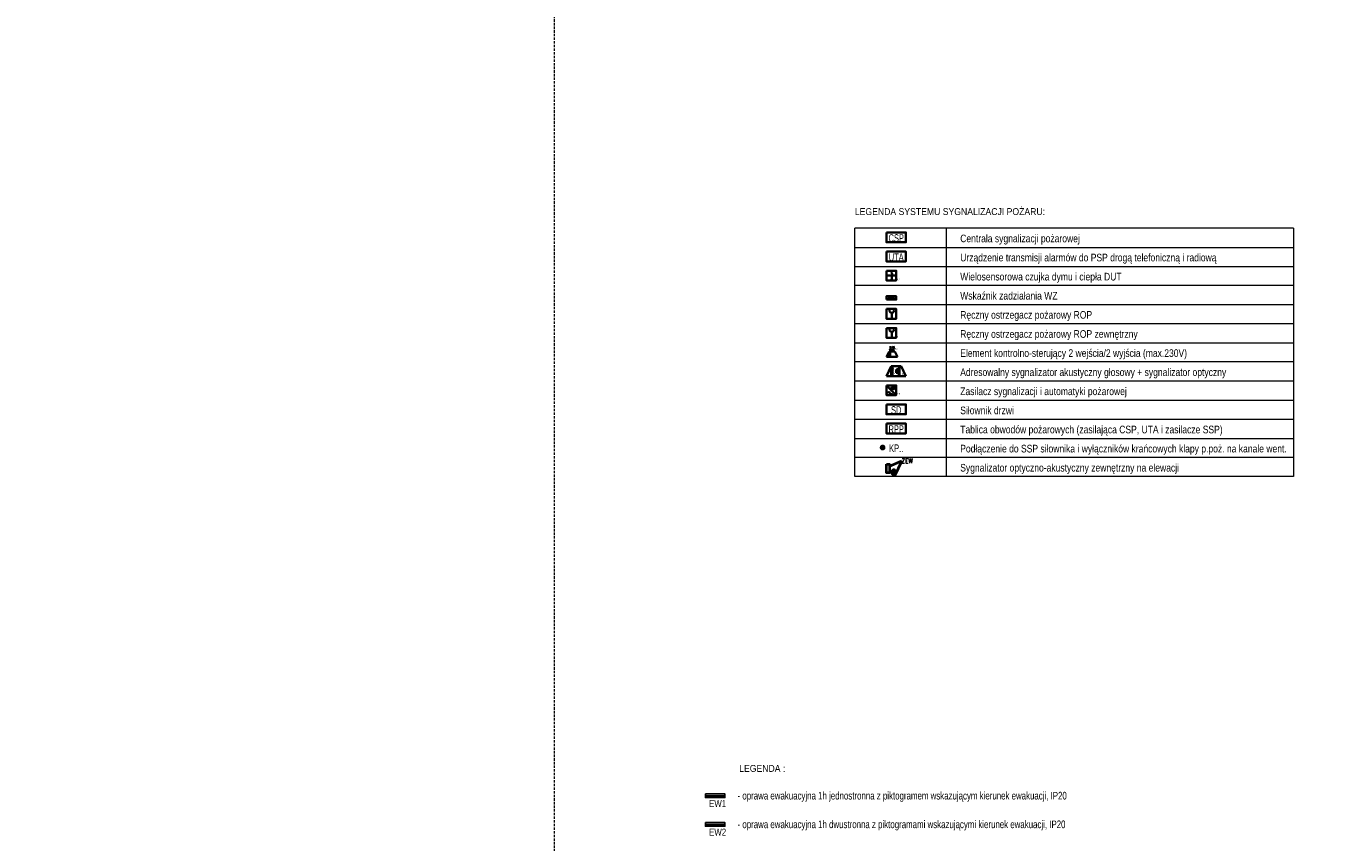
# Model space of a CAD drawing. Header units: millimetres. Extents: x 167773 to 185035, y -114105 to -66770.
# Tile 78 of 114: x 181391 to 184784, y -96125 to -93989. Entities that reach past the tile are written whole.
import ezdxf
from ezdxf.enums import TextEntityAlignment as Align

# ---------------------------------------------------------------- set-up
doc = ezdxf.new("R2010")
doc.units = ezdxf.units.MM
doc.linetypes.add('CENTER2', pattern=[1.125, 0.75, -0.125, 0.125, -0.125])
doc.linetypes.add('HIDDEN', pattern=[9.525, 6.35, -3.175])
doc.layers.get('0').update_dxf_attribs({"lineweight": 9})
for name, color, linetype, lineweight in [('a-op_leader', 9, 'Continuous', 9), ('a-op_text', 7, 'Continuous', 9), ('EL_Linia SSP', 240, 'Continuous', 35)]:
    doc.layers.add(name, color=color, linetype=linetype, lineweight=lineweight)
doc.layers.add('El_Oświetlenie awaryjne', color=1, linetype='Continuous')
doc.layers.add('x-revclouds', color=190, linetype='HIDDEN', lineweight=9, plot=False)
doc.styles.add('Arial', font='arial.ttf')
doc.styles.add('ES1', font='ARIALN.TTF')
doc.styles.add('PPAB_100', font='arial.ttf', dxfattribs={"height": 18})
doc.styles.add('ROMANS', font='romans__.ttf', dxfattribs={"height": 0.2})
doc.styles.add('WMF-ARIAL0', font='ARIALN.TTF')

# ---------------------------------------------------------------- blocks, each defined once
blk = doc.blocks.new('866330')
for p, q in [((-144, 13), (-144, -13)), ((-144, 0), (144, 0)), ((144, 13), (144, -13))]:
    blk.add_line(p, q)
blk.add_lwpolyline([(-170, -32), (170, -32), (170, 32), (-170, 32)], close=True)
at = {"style": 'ES1', "flags": 1}
blk.add_attdef('TYP', (-181, 290), '', height=120, dxfattribs=at)
at = {"style": 'ES1'}
blk.add_attdef('KOD_ES', (-181, 130), '', height=120, dxfattribs=at)
blk = doc.blocks.new('SSP sygnalizator akustyczno-optyczny')
at = {"lineweight": 40}
for p, q in [((84, 174), (400, 312)), ((211, -88), (84, 50)), ((400, 312), (211, -88))]:
    blk.add_line(p, q, dxfattribs=at)
at = {"color": 7}
for p, q in [((157, 73), (228, 1)), ((157, 1), (228, 73))]:
    blk.add_line(p, q, dxfattribs=at)
at = {"lineweight": 40}
blk.add_lwpolyline([(0, 224), (84, 224), (84, 0), (0, 0)], close=True, dxfattribs=at)
at = {"color": 7}
blk.add_circle((192, 37), 50.5, dxfattribs=at)
at = {"color": 7, "style": 'ROMANS', "width": 0.75}
blk.add_attdef('ADRES_PION', text='', height=160, rotation=90, dxfattribs=at).set_placement((200, 432), align=Align.MIDDLE_LEFT)
blk.add_attdef('ADRES_POZIOM', text='', height=160, dxfattribs=at).set_placement((520, 312), align=Align.MIDDLE_LEFT)

msp = doc.modelspace()

# ---------------------------------------------------------------- hatches: boundary and pattern name
at = {"layer": 'EL_Linia SSP'}
h = msp.add_hatch(color=256, dxfattribs=at)
h.set_gradient(color1=(255, 0, 0), color2=(224, 0, 0), one_color=1, name='INVSPHERICAL')
h.paths.add_polyline_path([(183646.2, -94642.7), (183646.2, -94629.9), (183643.2, -94629.9), (183643.2, -94642.7)])
h.paths.add_polyline_path([(183646.2, -94655.5), (183646.2, -94642.7), (183643.2, -94642.7), (183643.2, -94655.5)])
msp.add_hatch(color=256, dxfattribs=at).paths.add_polyline_path([(183658, -94652.6, 1), (183656.2, -94652.6, 1)])
h = msp.add_hatch(color=256, dxfattribs=at)
h.set_gradient(color1=(255, 0, 0), color2=(224, 0, 0), one_color=1, name='INVSPHERICAL')
h.paths.add_polyline_path([(183646.2, -94742.7), (183646.2, -94729.9), (183643.2, -94729.9), (183643.2, -94742.7)])
h.paths.add_polyline_path([(183646.2, -94755.5), (183646.2, -94742.7), (183643.2, -94742.7), (183643.2, -94755.5)])
h = msp.add_hatch(color=256, dxfattribs=at)
h.set_gradient(color1=(255, 0, 0), color2=(224, 0, 0), one_color=1, name='INVSPHERICAL')
h.paths.add_polyline_path([(183646.2, -94792.7), (183646.2, -94779.9), (183643.2, -94779.9), (183643.2, -94792.7)])
h.paths.add_polyline_path([(183646.2, -94805.5), (183646.2, -94792.7), (183643.2, -94792.7), (183643.2, -94805.5)])
h = msp.add_hatch(color=256, dxfattribs=at)
h.set_gradient(color1=(255, 0, 0), color2=(255, 0, 0))
h.paths.add_polyline_path([(183663.4, -94834.2), (183661.3, -94827.4), (183659.2, -94834.2), (183661.3, -94834.2)])
h = msp.add_hatch(color=256, dxfattribs=at)
h.set_gradient(color1=(255, 0, 0), color2=(255, 0, 0))
h.paths.add_polyline_path([(183653.4, -94855.5), (183653.4, -94841.1), (183650.4, -94841.1), (183650.4, -94855.5)])
h = msp.add_hatch(color=256, dxfattribs=at)
h.set_gradient(color1=(255, 0, 0), color2=(255, 0, 0))
h.paths.add_polyline_path([(183654.1, -94841.1), (183656.1, -94834.2), (183654.1, -94834.2)])
h.paths.add_polyline_path([(183654.1, -94841.1), (183654.1, -94834.2), (183652, -94834.2)])
h = msp.add_hatch(color=256, dxfattribs=at)
h.set_gradient(color1=(255, 0, 0), color2=(255, 0, 0))
h.paths.add_polyline_path([(183659, -94905.5), (183659, -94879.9), (183656, -94879.9), (183656, -94905.5)])
at = {"layer": 'EL_Linia SSP', "linetype": 'ByBlock'}
msp.add_hatch(color=256, dxfattribs=at).paths.add_polyline_path([(183661.3, -94934.2), (183662.8, -94934.2), (183662.8, -94940.1), (183661.3, -94940.1)])

# ---------------------------------------------------------------- linework, layer by layer
at = {"layer": 'a-op_leader', "lineweight": 5}
for p, q in [((183560.5, -95168.8), (183560.5, -94518.8)), ((184709.1, -94518.8), (183560.5, -94518.8)), ((183799.8, -94518.8), (183799.8, -95168.8)), ((184709.1, -94518.8), (184709.1, -95168.8)), ((183560.5, -94568.8), (184709.1, -94568.8)), ((183560.5, -94618.8), (184709.1, -94618.8)), ((184709.1, -94668.8), (183560.5, -94668.8)), ((183560.5, -94718.8), (184709.1, -94718.8)), ((184709.1, -94768.8), (183560.5, -94768.8)), ((183560.5, -94818.8), (184709.1, -94818.8)), ((184709.1, -94868.8), (183560.5, -94868.8)), ((184709.1, -94918.8), (183560.5, -94918.8)), ((183560.5, -94968.8), (184709.1, -94968.8)), ((183560.5, -95018.8), (184709.1, -95018.8)), ((183560.5, -95068.8), (184709.1, -95068.8)), ((184709.1, -95118.8), (183560.5, -95118.8)), ((184709.1, -95168.8), (183560.5, -95168.8))]:
    msp.add_line(p, q, dxfattribs=at)
at = {"layer": 'EL_Linia SSP'}
for p, q in [((183643.2, -94642.7), (183668.8, -94642.7)), ((183657.1, -94644.8), (183657.1, -94652.6)), ((183643.2, -94705.5), (183668.8, -94696.8)), ((183643.2, -94696.8), (183668.8, -94705.5)), ((183657.2, -94739.8), (183657.2, -94752.4)), ((183657.2, -94789.8), (183657.2, -94802.4)), ((183654.1, -94834.2), (183654.1, -94827.4)), ((183659.2, -94834.2), (183661.3, -94827.4)), ((183663.4, -94834.2), (183661.3, -94827.4)), ((183643.2, -94855.5), (183650.4, -94841.1)), ((183672.1, -94855.5), (183643.2, -94855.5)), ((183650.4, -94841.1), (183664.9, -94841.1)), ((183650.4, -94841.1), (183650.4, -94855.5)), ((183654.1, -94834.2), (183652, -94834.2)), ((183652, -94834.2), (183654.1, -94841.1)), ((183653.4, -94855.5), (183653.4, -94841.1)), ((183654.1, -94834.2), (183656.1, -94834.2)), ((183656.1, -94834.2), (183654.1, -94841.1)), ((183661.3, -94834.2), (183659.2, -94834.2)), ((183661.3, -94841.1), (183661.3, -94834.2)), ((183661.3, -94834.2), (183663.4, -94834.2)), ((183672.1, -94855.5), (183664.9, -94841.1)), ((183643.2, -94905.5), (183656, -94879.9)), ((183656, -94879.9), (183681.6, -94879.9)), ((183656, -94879.9), (183656, -94905.5)), ((183659, -94905.5), (183659, -94879.9)), ((183668.7, -94897.3), (183668.7, -94888.6)), ((183668.7, -94888.6), (183671.7, -94888.6)), ((183677, -94883.2), (183671.7, -94888.6)), ((183671.7, -94888.6), (183671.7, -94897.3)), ((183677, -94902.6), (183677, -94883.2)), ((183694.4, -94905.5), (183681.6, -94879.9)), ((183694.4, -94905.5), (183643.2, -94905.5)), ((183643.2, -94929.9), (183668.8, -94955.5)), ((183671.7, -94897.3), (183668.7, -94897.3)), ((183671.7, -94897.3), (183677, -94902.6))]:
    msp.add_line(p, q, dxfattribs=at)
at = {"layer": 'EL_Linia SSP', "linetype": 'Continuous'}
for p, q in [((183655.9, -94634.2), (183656.1, -94633.3)), ((183656.1, -94635), (183655.9, -94634.2)), ((183656.1, -94633.3), (183656.8, -94632.4)), ((183656.6, -94635.8), (183656.1, -94635)), ((183657.4, -94640.4), (183656.4, -94641.6)), ((183656.8, -94636), (183656.6, -94635.8)), ((183656.8, -94632.4), (183657.8, -94631.2)), ((183657.1, -94636.4), (183656.8, -94636)), ((183657.1, -94636.4), (183657.4, -94636.7)), ((183657.4, -94636.7), (183657.6, -94637)), ((183658.1, -94639.4), (183657.4, -94640.4)), ((183657.6, -94637), (183658.1, -94637.7)), ((183658.1, -94637.7), (183658.3, -94638.6)), ((183658.3, -94638.6), (183658.1, -94639.4))]:
    msp.add_line(p, q, dxfattribs=at)
at = {"layer": 'EL_Linia SSP', "linetype": 'ByBlock'}
for p, q in [((183654.2, -94937.1), (183659.3, -94937.1)), ((183659.2, -94932.1), (183659.2, -94942.1)), ((183662.8, -94937.1), (183667, -94937.1))]:
    msp.add_line(p, q, dxfattribs=at)
at = {"layer": 'EL_Linia SSP'}
for points in [[(183643.2, -94529.9), (183643.2, -94555.5), (183694.4, -94555.5), (183694.4, -94529.9)], [(183643.2, -94579.9), (183643.2, -94605.5), (183694.4, -94605.5), (183694.4, -94579.9)], [(183643.2, -94629.9), (183668.8, -94629.9), (183668.8, -94655.5), (183643.2, -94655.5)], [(183643.2, -94705.5), (183643.2, -94696.8), (183668.8, -94696.8), (183668.8, -94705.5)], [(183643.2, -94729.9), (183668.8, -94729.9), (183668.8, -94755.5), (183643.2, -94755.5)], [(183643.2, -94779.9), (183668.8, -94779.9), (183668.8, -94805.5), (183643.2, -94805.5)], [(183643.2, -94929.9), (183668.8, -94929.9), (183668.8, -94955.5), (183643.2, -94955.5)], [(183643.2, -94979.9), (183643.2, -95005.5), (183694.4, -95005.5), (183694.4, -94979.9)], [(183643.2, -95029.9), (183643.2, -95055.5), (183694.4, -95055.5), (183694.4, -95029.9)]]:
    msp.add_lwpolyline(points, close=True, dxfattribs=at)
msp.add_lwpolyline([(183646.9, -94950.4), (183647.1, -94949.6), (183647.3, -94949), (183647.8, -94948.4), (183648.3, -94948), (183648.9, -94947.7), (183649.3, -94947.6), (183650, -94947.6), (183650.9, -94947.9), (183651.3, -94948.1), (183651.9, -94948.7), (183652.2, -94949.2), (183652.4, -94949.9), (183652.5, -94950.4), (183652.6, -94951.1), (183652.7, -94951.6), (183652.9, -94951.9), (183653.2, -94952.2), (183653.7, -94952.7), (183654.3, -94953), (183654.8, -94953.1), (183655.2, -94953.2), (183655.9, -94953.1), (183656.4, -94952.9), (183656.9, -94952.6), (183657.2, -94952.3), (183657.6, -94951.8), (183657.9, -94951.2), (183658, -94950.7), (183658, -94950.1)], dxfattribs=at)
at = {"layer": 'EL_Linia SSP', "linetype": 'ByBlock'}
msp.add_lwpolyline([(183661.3, -94934.2), (183662.8, -94934.2), (183662.8, -94940.1), (183661.3, -94940.1)], close=True, dxfattribs=at)
at = {"layer": 'EL_Linia SSP', "const_width": 7.5}
msp.add_lwpolyline([(183629.5, -95092.7, 1), (183637, -95092.7, 1)], format="xyb", close=True, dxfattribs=at)
at = {"layer": 'EL_Linia SSP'}
msp.add_circle((183657.1, -94652.6), 0.938, dxfattribs=at)
for centre in [(183657.2, -94733.6), (183657.2, -94783.6)]:
    msp.add_arc(centre, 6.27, 180, 0, dxfattribs=at)
at = {"layer": 'x-revclouds'}
msp.add_lwpolyline([(182773.4, -99104.9), (167773.4, -99104.9), (167773.4, -89104.9), (182773.4, -89104.9)], close=True, dxfattribs=at)
msp.add_lwpolyline([(182773.4, -99104.9), (167773.4, -99104.9), (167773.4, -89104.9), (182773.4, -89104.9)], close=True, dxfattribs=at)

# ---------------------------------------------------------------- block references
at = {"layer": 'EL_Linia SSP'}
ref = msp.add_blockref('SSP sygnalizator akustyczno-optyczny', (183643.2, -95158.9), dxfattribs=dict(at, xscale=0.1, yscale=0.1, zscale=0.1))
ref.add_attrib('ADRES_POZIOM', 'ZEW', dxfattribs={"layer": '0', "color": 7, "height": 12, "style": 'ROMANS', "width": 0.75}).set_placement((183683.2, -95127.7), align=Align.MIDDLE_LEFT)
at = {"layer": 'El_Oświetlenie awaryjne'}
ref = msp.add_blockref('866330', (183194.9, -96003.9), dxfattribs=dict(at, xscale=-0.150000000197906, yscale=0.1500000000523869, zscale=0.1499999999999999, rotation=180))
ref.add_attrib('KOD_ES', 'EW1', (183179, -96033.1), dxfattribs={"layer": '0', "height": 18, "style": 'ES1'})
ref = msp.add_blockref('866330', (183194.9, -96078.9), dxfattribs=dict(at, xscale=-0.150000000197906, yscale=0.1500000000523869, zscale=0.1499999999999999, rotation=180))
ref.add_attrib('KOD_ES', 'EW2', (183179, -96108.1), dxfattribs={"layer": '0', "height": 18, "style": 'ES1'})

# ---------------------------------------------------------------- texts
at = {"layer": 'a-op_text', "ltscale": 0.5, "style": 'PPAB_100', "width": 0.9}
msp.add_text('LEGENDA SYSTEMU SYGNALIZACJI POŻARU:', height=18, dxfattribs=at).set_placement((183560.5, -94475.3), align=Align.MIDDLE_LEFT)
at = {"layer": 'a-op_text', "lineweight": 5, "style": 'Arial', "width": 0.8}
for s, p in [('Centrala sygnalizacji pożarowej', (183836.4, -94555.5)), ('Urządzenie transmisji alarmów do PSP drogą telefoniczną i radiową', (183836.4, -94605.5)), ('Wielosensorowa czujka dymu i ciepła DUT', (183836.4, -94655.5)), ('Wskaźnik zadziałania WZ', (183836.4, -94705.5)), ('Ręczny ostrzegacz pożarowy ROP', (183836.4, -94755.5)), ('Ręczny ostrzegacz pożarowy ROP zewnętrzny', (183836.4, -94805.5)), ('Element kontrolno-sterujący 2 wejścia/2 wyjścia (max.230V)', (183836.4, -94855.5)), ('Adresowalny sygnalizator akustyczny głosowy + sygnalizator optyczny', (183836.4, -94905.5)), ('Zasilacz sygnalizacji i automatyki pożarowej', (183836.4, -94955.5)), ('Siłownik drzwi', (183836.4, -95005.5)), ('Tablica obwodów pożarowych (zasilająca CSP, UTA i zasilacze SSP)', (183836.4, -95055.5)), ('Podłączenie do SSP siłownika i wyłączników krańcowych klapy p.poż. na kanale went.', (183836.4, -95105.5)), ('Sygnalizator optyczno-akustyczny zewnętrzny na elewacji', (183836.4, -95155.5))]:
    msp.add_text(s, height=20, dxfattribs=at).set_placement(p)
at = {"layer": 'EL_Linia SSP', "style": 'Arial', "width": 0.7}
for s, p in [('CSP', (183668.8, -94554.5)), ('UTA', (183668.8, -94604.5)), ('SD', (183668.8, -95004.5)), ('RPP', (183668.8, -95054.5)), ('KP..', (183668.8, -95104.5))]:
    msp.add_text(s, height=20, dxfattribs=at).set_placement(p, align=Align.CENTER)
at = {"layer": 'EL_Linia SSP'}
for s, height, p in [('R,C', 4, (183669.9, -94654.5)), ('H', 4, (183669.9, -94804.5)), ('A', 4, (183660.2, -94894.5)), ('S', 4, (183660.2, -94888.9)), ('W', 4, (183660.2, -94900.4)), ('G', 7, (183683.1, -94904.5)), ('ZSP', 4, (183670.3, -94953.6))]:
    msp.add_text(s, height=height, dxfattribs=at).set_placement(p)
at = {"layer": 'EL_Linia SSP', "linetype": 'CENTER2'}
msp.add_text('2x', height=5, dxfattribs=at).set_placement((183664.9, -94837))
at = {"layer": 'El_Oświetlenie awaryjne', "ltscale": 0.5, "style": 'PPAB_100', "width": 0.9}
msp.add_text('LEGENDA :', height=18, dxfattribs=at).set_placement((183257.8, -95932.3), align=Align.MIDDLE_LEFT)
at = {"layer": 'El_Oświetlenie awaryjne', "style": 'WMF-ARIAL0', "width": 0.9}
for s, p in [('- oprawa ewakuacyjna 1h jednostronna z piktogramem wskazującym kierunek ewakuacji, IP20', (183253.5, -96003.6)), ('- oprawa ewakuacyjna 1h dwustronna z piktogramami wskazującymi kierunek ewakuacji, IP20', (183253.5, -96078.6))]:
    msp.add_text(s, height=20, dxfattribs=at).set_placement(p, align=Align.MIDDLE_LEFT)

doc.saveas('drawing.dxf')
